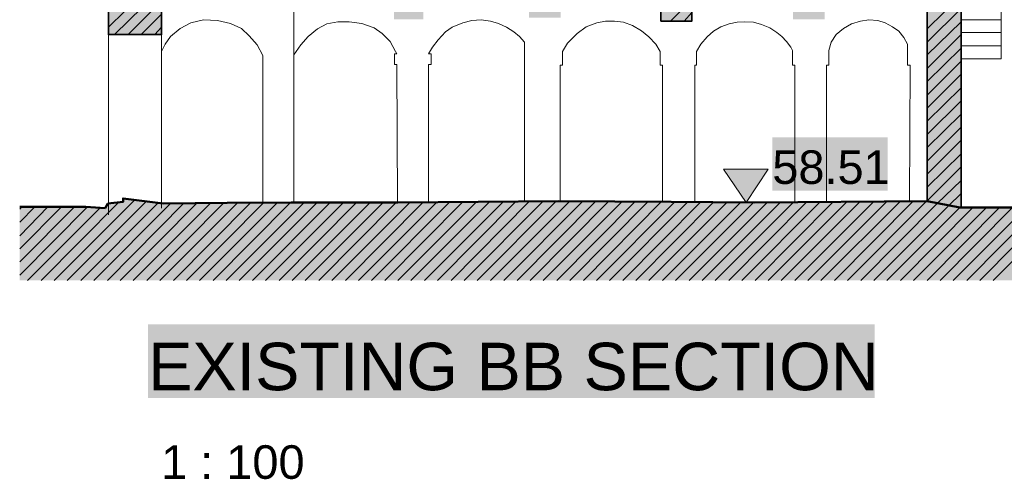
# Model space of a CAD drawing. Header units: metres. Extents: x 0 to 27.5, y 0 to 23.4.
# Tile 1 of 33: x 2.1 to 5, y 1 to 2.3. Entities that reach past the tile are written whole.
import ezdxf

# ---------------------------------------------------------------- set-up
doc = ezdxf.new("R2010")
doc.units = ezdxf.units.M
doc.layers.add('PDF_Geometry', color=7, linetype='Continuous')
doc.layers.add('PDF_Text', color=7, linetype='Continuous')
doc.layers.add('PDF_Solid Fills', color=7, linetype='Continuous', true_color=0xffffff)
doc.styles.add('PDF Arial', font='arial.ttf')

msp = doc.modelspace()

# ---------------------------------------------------------------- hatches: boundary and pattern name
at = {"layer": 'PDF_Solid Fills', "linetype": 'Continuous', "transparency": 33554559}
for color, points in [(256, [(2.3666, 3.6397), (2.3899, 3.6397), (2.3899, 2.2714), (2.5466, 2.2714), (2.5466, 2.3814), (2.9365, 2.3814), (2.9365, 2.3914), (3.2315, 2.3914), (3.2315, 2.3164), (3.3182, 2.3164), (3.3182, 2.3914), (3.6299, 2.3914), (3.6299, 2.3214), (3.7232, 2.3214), (3.7232, 2.3914), (4.0182, 2.3914), (4.0182, 2.3114), (4.1098, 2.3114), (4.1098, 2.3914), (4.4082, 2.3914), (4.4082, 2.3164), (4.5015, 2.3164), (4.5015, 2.3964), (4.6031, 2.3981), (4.7548, 2.3981), (4.8031, 2.3964), (4.8031, 1.7798), (4.8131, 1.7798), (4.8215, 1.7781), (4.8315, 1.7764), (4.8398, 1.7748), (4.8498, 1.7731), (4.8581, 1.7714), (4.8681, 1.7698), (4.8765, 1.7681), (4.8865, 1.7664), (4.9031, 1.7631), (4.9031, 3.5197), (4.9065, 3.533), (4.9148, 3.5497), (4.9165, 3.5547), (4.9215, 3.5597), (4.9231, 3.563), (4.9281, 3.568), (4.9298, 3.5714), (4.9415, 3.583), (4.9431, 3.5864), (4.9465, 3.588), (4.9481, 3.5897), (4.9515, 3.5914), (4.9548, 3.5947), (4.9581, 3.5964), (4.9598, 3.598), (4.9631, 3.5997), (4.9665, 3.603), (4.9898, 3.6147), (4.9965, 3.6164), (5.0015, 3.618), (5.0081, 3.6197), (5.0181, 3.623), (5.0298, 3.6247), (5.0398, 3.6264), (5.0765, 3.6264), (5.0965, 3.623), (5.1048, 3.6214), (5.1098, 3.6197), (5.1165, 3.6164), (5.1215, 3.6147), (5.1348, 3.608), (5.1381, 3.6047), (5.1415, 3.603), (5.1448, 3.5997), (5.1481, 3.598), (5.1581, 3.588), (5.1581, 3.5847), (5.1598, 3.5847), (5.1631, 3.5814), (5.1631, 3.578), (5.1648, 3.578), (5.1681, 3.5747), (5.1681, 3.5714), (5.1698, 3.5714), (5.1731, 3.568), (5.1731, 3.5647), (5.1748, 3.5647), (5.1765, 3.563), (5.1765, 3.5597), (5.1781, 3.5597), (5.1781, 3.5564), (5.1798, 3.5564), (5.1798, 3.553), (5.1815, 3.553), (5.1815, 3.5497), (5.1831, 3.5497), (5.1831, 3.5464), (5.1848, 3.5464), (5.1848, 3.543), (5.1865, 3.543), (5.1865, 3.5397), (5.1881, 3.5397), (5.1881, 3.5364), (5.1898, 3.5364), (5.1898, 3.533), (5.1915, 3.533), (5.1915, 3.523), (5.1931, 3.523), (5.1931, 3.513), (5.1948, 3.513), (5.1948, 1.7614), (5.3448, 1.7631), (5.3231, 1.7648), (5.3015, 1.7648), (5.3015, 1.7681), (5.2998, 1.7681), (5.2998, 1.7714), (5.2981, 1.7714), (5.2981, 1.7748), (5.2965, 1.7748), (5.2965, 1.7781), (5.2948, 1.7798), (5.2931, 1.7798), (5.2931, 1.7831), (5.2915, 1.7831), (5.2915, 1.7864), (5.2898, 1.7864), (5.2898, 1.7898), (5.2881, 1.7898), (5.2881, 1.7931), (5.2865, 1.7948), (5.2848, 1.7948), (5.2848, 1.7998), (5.2831, 1.7998), (5.2831, 1.8048), (5.2815, 1.8048), (5.2815, 1.8098), (5.2798, 1.8098), (5.2798, 1.8148), (5.2781, 1.8148), (5.2781, 1.8198), (5.2765, 1.8198), (5.2765, 1.8248), (5.2748, 1.8248), (5.2748, 1.8281), (5.2731, 1.8281), (5.2731, 1.8314), (5.2715, 1.8314), (5.2715, 1.8348), (5.2698, 1.8364), (5.2681, 1.8364), (5.2681, 1.8398), (5.2665, 1.8414), (5.2648, 1.8414), (5.2648, 1.8448), (5.2631, 1.8464), (5.2615, 1.8464), (5.2615, 1.8498), (5.2598, 1.8498), (5.2598, 1.8531), (5.2581, 1.8548), (5.2565, 1.8548), (5.2565, 1.8581), (5.2548, 1.8598), (5.2531, 1.8598), (5.2531, 1.8631), (5.2515, 1.8648), (5.2498, 1.8648), (5.2498, 1.8681), (5.2465, 1.8714), (5.2481, 1.8731), (5.2498, 1.8764), (5.2515, 1.8781), (5.2531, 1.8814), (5.2548, 1.8831), (5.2565, 1.8864), (5.2581, 1.8881), (5.2598, 1.8914), (5.2615, 1.8931), (5.2631, 1.8964), (5.2648, 1.8981), (5.2665, 1.9014), (5.2681, 1.9098), (5.2698, 1.9198), (5.2715, 1.9281), (5.2731, 1.9381), (5.2748, 1.9464), (5.2765, 1.9564), (5.2898, 1.9598), (5.2948, 1.9614), (5.3081, 1.9648), (5.3131, 1.9664), (5.3264, 1.9698), (5.3314, 1.9714), (5.3381, 1.9731), (5.3431, 1.9731), (5.3431, 2.3947), (5.5964, 2.3947), (5.5964, 2.3114), (5.6864, 2.3114), (5.6864, 2.3947), (5.9864, 2.3947), (5.9864, 2.3131), (6.0781, 2.3131), (6.0781, 2.3931), (6.3764, 2.3931), (6.3764, 2.3147), (6.4681, 2.3147), (6.4681, 2.3931), (6.7664, 2.3931), (6.7664, 1.7598), (6.7847, 1.7598), (6.8547, 1.7481), (6.8547, 1.7964), (6.8564, 1.8448), (6.8581, 2.1431), (6.8614, 2.3131), (6.8631, 2.3997), (7.158, 2.3997), (7.158, 2.3097), (7.3014, 2.3097), (7.3014, 2.4014), (7.423, 2.4031), (7.5447, 2.4031), (7.5447, 2.3931), (7.5464, 2.3931), (7.5464, 2.3831), (7.548, 2.3831), (7.5464, 2.1398), (7.6597, 2.1381), (7.6597, 1.9848), (7.6547, 1.9848), (7.6414, 1.9814), (7.6364, 1.9798), (7.6164, 1.9748), (7.6114, 1.9731), (7.598, 1.9698), (7.593, 1.9681), (7.573, 1.9631), (7.568, 1.9614), (7.548, 1.9564), (7.548, 1.9131), (7.473, 1.9131), (7.473, 1.8448), (7.4864, 1.8448), (7.498, 1.8431), (7.5114, 1.8414), (7.523, 1.8398), (7.5364, 1.8381), (7.5597, 1.8348), (7.5664, 1.8281), (7.5664, 1.8248), (7.568, 1.8248), (7.5714, 1.8214), (7.5714, 1.8181), (7.573, 1.8181), (7.5764, 1.8148), (7.5764, 1.7831), (7.6147, 1.7848), (7.6547, 1.7864), (7.693, 1.7864), (7.693, 2.0881), (7.6664, 2.0881), (7.6664, 2.2531), (7.693, 2.2531), (7.693, 2.7314), (7.6614, 2.7314), (7.6614, 2.8681), (7.6914, 2.8681), (7.6914, 3.648), (7.7247, 3.648), (7.7247, 3.683), (7.723, 3.6847), (7.7197, 3.6864), (7.718, 3.688), (7.7114, 3.6914), (7.7097, 3.693), (7.703, 3.6964), (7.7014, 3.698), (7.6947, 3.7014), (7.693, 3.703), (7.6864, 3.7064), (7.6847, 3.708), (7.678, 3.7114), (7.6764, 3.713), (7.6697, 3.7164), (7.668, 3.718), (7.6614, 3.7214), (7.6597, 3.723), (7.653, 3.7264), (7.6514, 3.728), (7.6447, 3.7314), (7.643, 3.733), (7.6364, 3.7364), (7.6347, 3.738), (7.628, 3.7414), (7.6264, 3.743), (7.6197, 3.7464), (7.618, 3.748), (7.6114, 3.7514), (7.6097, 3.753), (7.603, 3.7564), (7.6014, 3.758), (7.5947, 3.7614), (7.593, 3.763), (7.5864, 3.7664), (7.5847, 3.768), (7.578, 3.7714), (7.5764, 3.773), (7.5697, 3.7764), (7.568, 3.778), (7.5614, 3.7814), (7.5597, 3.783), (7.553, 3.7864), (7.5514, 3.788), (7.5447, 3.7914), (7.543, 3.793), (7.5364, 3.7964), (7.5347, 3.798), (7.528, 3.8014), (7.5264, 3.803), (7.523, 3.8047), (7.5214, 3.8064), (7.5147, 3.8097), (7.513, 3.8114), (7.5064, 3.8147), (7.5047, 3.8164), (7.498, 3.8197), (7.4964, 3.8214), (7.4897, 3.8247), (7.488, 3.8264), (7.4814, 3.8297), (7.4797, 3.8314), (7.473, 3.8347), (7.4714, 3.8364), (7.4647, 3.8397), (7.463, 3.8414), (7.4564, 3.8447), (7.4547, 3.8464), (7.448, 3.8497), (7.4464, 3.8514), (7.4397, 3.8547), (7.438, 3.8564), (7.4314, 3.8597), (7.4297, 3.8614), (7.423, 3.8647), (7.4214, 3.8663), (7.4147, 3.8697), (7.413, 3.8713), (7.4064, 3.8747), (7.4047, 3.8763), (7.398, 3.8797), (7.3964, 3.8813), (7.3897, 3.8847), (7.388, 3.8863), (7.3814, 3.8897), (7.3797, 3.8913), (7.373, 3.8947), (7.3714, 3.8963), (7.3647, 3.8997), (7.363, 3.9013), (7.3564, 3.9047), (7.3547, 3.9063), (7.348, 3.9097), (7.3464, 3.9113), (7.3397, 3.9147), (7.338, 3.9163), (7.3314, 3.9197), (7.3297, 3.9213), (7.3264, 3.923), (7.3247, 3.9247), (7.318, 3.928), (7.3164, 3.9297), (7.3097, 3.933), (7.308, 3.9347), (7.3014, 3.938), (7.2997, 3.9397), (7.293, 3.943), (7.2914, 3.9447), (7.2847, 3.948), (7.283, 3.9497), (7.2764, 3.953), (7.2747, 3.9547), (7.268, 3.958), (7.2664, 3.9597), (7.2597, 3.963), (7.258, 3.9647), (7.2514, 3.968), (7.2497, 3.9697), (7.243, 3.973), (7.2414, 3.9747), (7.2347, 3.978), (7.233, 3.9797), (7.2264, 3.983), (7.2247, 3.9847), (7.218, 3.988), (7.2164, 3.9897), (7.2097, 3.993), (7.208, 3.9947), (7.2014, 3.998), (7.1997, 3.9997), (7.193, 4.003), (7.1914, 4.0047), (7.1847, 4.008), (7.183, 4.0097), (7.1764, 4.013), (7.1747, 4.0147), (7.168, 4.018), (7.1664, 4.0197), (7.1597, 4.023), (7.158, 4.0247), (7.1514, 4.028), (7.1497, 4.0297), (7.143, 4.033), (7.1414, 4.0347), (7.1347, 4.038), (7.133, 4.0397), (7.1297, 4.0413), (2.9499, 4.0413), (2.9465, 4.0397), (2.9449, 4.038), (2.9415, 4.0363), (2.9399, 4.0347), (2.9365, 4.033), (2.9349, 4.0313), (2.9315, 4.0297), (2.9299, 4.028), (2.9265, 4.0263), (2.9249, 4.0247), (2.9215, 4.023), (2.9199, 4.0213), (2.9165, 4.0197), (2.9149, 4.018), (2.9115, 4.0163), (2.9099, 4.0147), (2.9065, 4.013), (2.9049, 4.0113), (2.9015, 4.0097), (2.8999, 4.008), (2.8965, 4.0063), (2.8949, 4.0047), (2.8915, 4.003), (2.8899, 4.0013), (2.8865, 3.9997), (2.8849, 3.998), (2.8815, 3.9963), (2.8799, 3.9947), (2.8765, 3.993), (2.8749, 3.9913), (2.8715, 3.9897), (2.8699, 3.988), (2.8666, 3.9863), (2.8649, 3.9847), (2.8616, 3.983), (2.8599, 3.9813), (2.8566, 3.9797), (2.8549, 3.978), (2.8516, 3.9763), (2.8499, 3.9747), (2.8432, 3.9713), (2.8416, 3.9697), (2.8382, 3.968), (2.8366, 3.9663), (2.8332, 3.9647), (2.8316, 3.963), (2.8282, 3.9613), (2.8266, 3.9597), (2.8232, 3.958), (2.8216, 3.9563), (2.8182, 3.9547), (2.8166, 3.953), (2.8132, 3.9513), (2.8116, 3.9497), (2.8082, 3.948), (2.8066, 3.9463), (2.8032, 3.9447), (2.8016, 3.943), (2.7982, 3.9413), (2.7966, 3.9397), (2.7932, 3.938), (2.7916, 3.9363), (2.7882, 3.9347), (2.7866, 3.933), (2.7832, 3.9313), (2.7816, 3.9297), (2.7782, 3.928), (2.7766, 3.9263), (2.7732, 3.9247), (2.7716, 3.923), (2.7682, 3.9213), (2.7666, 3.9197), (2.7632, 3.918), (2.7616, 3.9163), (2.7582, 3.9147), (2.7566, 3.913), (2.7532, 3.9113), (2.7516, 3.9097), (2.7482, 3.908), (2.7466, 3.9063), (2.7432, 3.9047), (2.7416, 3.903), (2.7349, 3.8997), (2.7332, 3.898), (2.7299, 3.8963), (2.7282, 3.8947), (2.7249, 3.893), (2.7232, 3.8913), (2.7199, 3.8897), (2.7182, 3.888), (2.7149, 3.8863), (2.7132, 3.8847), (2.7099, 3.883), (2.7082, 3.8813), (2.7049, 3.8797), (2.7032, 3.878), (2.6999, 3.8763), (2.6982, 3.8747), (2.6949, 3.873), (2.6932, 3.8713), (2.6899, 3.8697), (2.6882, 3.868), (2.6849, 3.8663), (2.6832, 3.8647), (2.6799, 3.863), (2.6782, 3.8614), (2.6749, 3.8597), (2.6732, 3.858), (2.6699, 3.8564), (2.6682, 3.8547), (2.6649, 3.853), (2.6632, 3.8514), (2.6599, 3.8497), (2.6582, 3.848), (2.6549, 3.8464), (2.6532, 3.8447), (2.6499, 3.843), (2.6482, 3.8414), (2.6449, 3.8397), (2.6432, 3.838), (2.6399, 3.8364), (2.6382, 3.8347), (2.6316, 3.8314), (2.6299, 3.8297), (2.6232, 3.8264), (2.6216, 3.8247), (2.6116, 3.8197), (2.6099, 3.818), (2.5999, 3.813), (2.5982, 3.8114), (2.5882, 3.8064), (2.5866, 3.8047), (2.5766, 3.7997), (2.5749, 3.798), (2.5649, 3.793), (2.5632, 3.7914), (2.5532, 3.7864), (2.5516, 3.7847), (2.5416, 3.7797), (2.5399, 3.778), (2.5299, 3.773), (2.5282, 3.7714), (2.5182, 3.7664), (2.5166, 3.7647), (2.5066, 3.7597), (2.5049, 3.758), (2.4949, 3.753), (2.4932, 3.7514), (2.4832, 3.7464), (2.4816, 3.7447), (2.4716, 3.7397), (2.4699, 3.738), (2.4599, 3.733), (2.4582, 3.7314), (2.4482, 3.7264), (2.4466, 3.7247), (2.4366, 3.7197), (2.4349, 3.718), (2.4249, 3.713), (2.4232, 3.7114), (2.4132, 3.7064), (2.4116, 3.7047), (2.4016, 3.6997), (2.3999, 3.698), (2.3899, 3.693), (2.3882, 3.6914), (2.3782, 3.6864), (2.3766, 3.6847), (2.3666, 3.6797)]), (7, [(4.3332, 1.8731), (4.3348, 1.8748), (4.2048, 1.8748), (4.2082, 1.8714), (4.2082, 1.8681), (4.2098, 1.8681), (4.2115, 1.8664), (4.2115, 1.8631), (4.2132, 1.8631), (4.2148, 1.8614), (4.2148, 1.8581), (4.2165, 1.8581), (4.2182, 1.8564), (4.2182, 1.8531), (4.2198, 1.8531), (4.2215, 1.8514), (4.2215, 1.8481), (4.2232, 1.8481), (4.2248, 1.8464), (4.2248, 1.8431), (4.2265, 1.8431), (4.2282, 1.8414), (4.2282, 1.8381), (4.2298, 1.8381), (4.2315, 1.8364), (4.2315, 1.8331), (4.2332, 1.8331), (4.2348, 1.8314), (4.2348, 1.8281), (4.2365, 1.8281), (4.2398, 1.8248), (4.2398, 1.8214), (4.2415, 1.8214), (4.2432, 1.8198), (4.2432, 1.8164), (4.2448, 1.8164), (4.2465, 1.8148), (4.2465, 1.8114), (4.2482, 1.8114), (4.2498, 1.8098), (4.2498, 1.8064), (4.2515, 1.8064), (4.2532, 1.8048), (4.2532, 1.8014), (4.2548, 1.8014), (4.2565, 1.7998), (4.2565, 1.7964), (4.2582, 1.7964), (4.2598, 1.7948), (4.2598, 1.7914), (4.2615, 1.7914), (4.2632, 1.7898), (4.2632, 1.7864), (4.2648, 1.7864), (4.2665, 1.7848), (4.2665, 1.7814), (4.2682, 1.7814), (4.2715, 1.7781), (4.2715, 1.7798), (4.2732, 1.7831), (4.2748, 1.7848), (4.2765, 1.7881), (4.2782, 1.7898), (4.2798, 1.7931), (4.2815, 1.7948), (4.2832, 1.7981), (4.2848, 1.7998), (4.2865, 1.8031), (4.2882, 1.8048), (4.2898, 1.8081), (4.2915, 1.8098), (4.2932, 1.8131), (4.2948, 1.8148), (4.2965, 1.8181), (4.2982, 1.8198), (4.2998, 1.8231), (4.3015, 1.8248), (4.3032, 1.8281), (4.3048, 1.8298), (4.3065, 1.8331), (4.3082, 1.8348), (4.3098, 1.8381), (4.3115, 1.8398), (4.3132, 1.8431), (4.3148, 1.8448), (4.3165, 1.8481), (4.3182, 1.8498), (4.3198, 1.8531), (4.3215, 1.8548), (4.3232, 1.8581), (4.3248, 1.8598), (4.3265, 1.8631), (4.3282, 1.8648), (4.3298, 1.8681), (4.3315, 1.8698)]), (256, [(8.153, 1.7814), (8.0197, 1.7814), (7.8863, 1.7798), (7.733, 1.7781), (7.733, 1.7798), (7.713, 1.7814), (7.693, 1.7814), (7.693, 1.7864), (7.653, 1.7864), (7.573, 1.7831), (7.5314, 1.7814), (7.5264, 1.7664), (7.4514, 1.7648), (7.453, 1.7631), (7.453, 1.7598), (7.4547, 1.7598), (7.4547, 1.7564), (7.4564, 1.7564), (7.4547, 1.7531), (7.4447, 1.7481), (7.443, 1.7464), (7.433, 1.7414), (7.2197, 1.7398), (7.2197, 1.7414), (6.9247, 1.7431), (6.8781, 1.7464), (6.8531, 1.7481), (6.8431, 1.7498), (6.8314, 1.7514), (6.8214, 1.7531), (6.8097, 1.7548), (6.7997, 1.7564), (6.7881, 1.7581), (6.7781, 1.7598), (6.7664, 1.7614), (4.8998, 1.7631), (4.8748, 1.7681), (4.8648, 1.7698), (4.8398, 1.7748), (4.8298, 1.7764), (4.8131, 1.7798), (4.5498, 1.7798), (4.0482, 1.7781), (4.0482, 1.7798), (3.4799, 1.7798), (3.2432, 1.7781), (2.7399, 1.7764), (2.5399, 1.7748), (2.5399, 1.7764), (2.4466, 1.7881), (2.4332, 1.7881), (2.4332, 1.7781), (2.4182, 1.7781), (2.3882, 1.7748), (2.3849, 1.7681), (2.3832, 1.7664), (2.3816, 1.7631), (2.3516, 1.7614), (2.3516, 1.7631), (2.1282, 1.7631), (2.1282, 1.5464), (8.153, 1.5464)])]:
    msp.add_hatch(color=color, dxfattribs=at).paths.add_polyline_path(points)

# ---------------------------------------------------------------- linework, layer by layer
at = {"layer": 'PDF_Geometry', "linetype": 'Continuous', "lineweight": 9}
for points in [[(2.9365, 2.3814), (2.5466, 2.3814), (2.5466, 2.2714), (2.3899, 2.2714), (2.3899, 3.3764), (2.3899, 3.4947), (2.3899, 3.6397), (2.3666, 3.6397), (2.3666, 3.678), (2.6316, 3.8297), (2.9515, 4.0413), (7.1264, 4.0413), (7.7247, 3.6814), (7.7247, 3.648), (7.6914, 3.648), (7.6914, 1.7814)], [(4.9031, 2.7497), (5.0248, 2.7497), (5.0248, 3.0797), (4.9031, 3.0797), (4.9031, 1.7598), (4.8031, 1.7798), (4.7515, 1.7798), (4.5065, 1.7781), (4.4132, 1.7781), (4.2948, 1.7764), (4.1182, 1.7781), (4.0232, 1.7798), (3.7215, 1.7814), (3.6165, 1.7798), (3.3332, 1.7764), (3.2415, 1.7764), (2.9282, 1.7764), (2.8449, 1.7764), (2.5516, 1.7731), (2.4366, 1.7864), (2.4332, 1.7781), (2.3882, 1.7731)], [(4.8031, 2.3947), (4.8031, 1.7798), (4.2948, 1.7764), (4.0482, 1.7781), (3.7165, 1.7798), (3.2432, 1.7764), (2.9282, 1.7764), (2.7399, 1.7748), (2.5516, 1.7731), (2.4366, 1.7864), (2.4332, 1.7848), (2.4332, 1.7781), (2.3882, 1.7731), (2.3799, 1.7598), (2.3232, 1.7631), (2.1282, 1.7631)], [(2.9365, 1.7764), (2.9365, 2.3914)], [(4.0182, 2.3914), (4.0182, 2.3114), (4.1098, 2.3114), (4.1098, 2.3914)], [(4.9031, 2.3931), (5.0215, 2.3931), (5.0215, 2.1998), (4.9031, 2.1998)], [(2.8449, 1.7764), (2.8449, 2.2098), (2.8282, 2.2414), (2.8049, 2.2681), (2.7816, 2.2897), (2.7499, 2.3047), (2.7116, 2.3131), (2.6699, 2.3147), (2.6332, 2.3064), (2.6016, 2.2897), (2.5732, 2.2664), (2.5566, 2.2431), (2.5466, 2.2214), (2.5466, 2.2714), (2.5466, 1.7598)], [(2.9365, 2.2114), (2.9565, 2.2414), (2.9782, 2.2664), (3.0065, 2.2881), (3.0332, 2.3031), (3.0665, 2.3097), (3.0999, 2.3097), (3.1365, 2.3047), (3.1732, 2.2914), (3.1965, 2.2747), (3.2199, 2.2514), (3.2365, 2.2214), (3.2399, 2.2148), (3.2332, 2.2148), (3.2332, 2.1831), (3.2399, 2.1831), (3.2415, 1.7764)], [(3.3332, 1.7764), (3.3332, 2.1831), (3.3415, 2.1831), (3.3415, 2.2148), (3.3332, 2.2148), (3.3449, 2.2347), (3.3615, 2.2564), (3.3832, 2.2797), (3.4032, 2.2931), (3.4349, 2.3064), (3.4615, 2.3131), (3.4882, 2.3147), (3.5165, 2.3114), (3.5399, 2.3047), (3.5632, 2.2931), (3.5849, 2.2797), (3.6015, 2.2664), (3.6165, 2.2497), (3.6165, 1.7798)], [(3.7215, 1.7798), (3.7215, 2.1814), (3.7282, 2.1814), (3.7282, 2.2214), (3.7432, 2.2464), (3.7715, 2.2747), (3.7982, 2.2947), (3.8298, 2.3064), (3.8548, 2.3114), (3.8815, 2.3114), (3.9082, 2.3081), (3.9348, 2.2981), (3.9615, 2.2831), (3.9832, 2.2647), (4.0032, 2.2431), (4.0165, 2.2214), (4.0165, 2.1814), (4.0232, 2.1814), (4.0232, 1.7798)], [(4.1182, 1.7781), (4.1182, 2.1814), (4.1232, 2.1814), (4.1232, 2.2214), (4.1365, 2.2431), (4.1548, 2.2647), (4.1732, 2.2814), (4.1948, 2.2947), (4.2198, 2.3031), (4.2432, 2.3081), (4.2648, 2.3097), (4.2915, 2.3081), (4.3148, 2.3014), (4.3398, 2.2914), (4.3598, 2.2781), (4.3748, 2.2664), (4.3882, 2.2514), (4.4015, 2.2347), (4.4065, 2.2248), (4.4065, 2.1814), (4.4132, 2.1814), (4.4132, 1.7781)], [(4.5065, 1.7781), (4.5065, 2.1814), (4.5131, 2.1814), (4.5131, 2.2248), (4.5198, 2.2497), (4.5348, 2.2714), (4.5565, 2.2897), (4.5798, 2.3031), (4.6065, 2.3114), (4.6315, 2.3147), (4.6581, 2.3131), (4.6798, 2.3064), (4.7015, 2.2947), (4.7198, 2.2814), (4.7348, 2.2631), (4.7448, 2.2431), (4.7448, 2.1814), (4.7531, 2.1814), (4.7515, 1.7798)], [(4.9031, 2.3147), (5.0215, 2.3147)], [(2.3899, 2.2714), (2.3899, 1.7398)], [(4.9031, 2.2781), (5.0215, 2.2781)], [(4.9031, 2.2381), (5.0215, 2.2381)], [(4.3898, 1.7764), (4.1532, 1.7764)], [(5.3448, 1.7614), (4.9031, 1.7614)]]:
    msp.add_lwpolyline(points, dxfattribs=at)
at = {"layer": 'PDF_Geometry', "linetype": 'Continuous', "lineweight": 35}
for points in [[(2.3899, 3.6397), (2.3899, 2.2714), (2.5466, 2.2714), (2.5466, 2.3814)], [(4.9031, 1.7614), (4.9031, 3.518), (4.9065, 3.5314), (4.9165, 3.553), (4.9298, 3.5697), (4.9431, 3.5847), (4.9665, 3.6014), (4.9898, 3.613), (5.0181, 3.6214), (5.0498, 3.6264), (5.0765, 3.6247), (5.1048, 3.6197), (5.1315, 3.608), (5.1531, 3.5914), (5.1765, 3.5597), (5.1898, 3.533), (5.1948, 3.5014), (5.1948, 1.7614)], [(4.0182, 2.3914), (4.0182, 2.3114), (4.1098, 2.3114), (4.1098, 2.3914)], [(4.8031, 2.3947), (4.8031, 1.7798), (4.8998, 1.7614)]]:
    msp.add_lwpolyline(points, dxfattribs=at)
at = {"layer": 'PDF_Geometry', "color": 251, "linetype": 'Continuous', "lineweight": 9, "true_color": 0x565656}
for points in [[(2.3899, 2.2931), (2.5349, 2.4364)], [(2.4082, 2.2714), (2.5716, 2.4331)], [(4.8031, 2.2881), (4.9031, 2.3881)], [(2.4482, 2.2714), (2.5466, 2.3697)], [(4.0465, 2.3114), (4.1098, 2.3747)], [(2.4866, 2.2714), (2.5466, 2.3314)], [(4.0865, 2.3114), (4.1098, 2.3364)], [(4.8031, 2.2497), (4.9031, 2.3481)], [(2.5266, 2.2714), (2.5466, 2.2931)], [(4.8031, 2.2114), (4.9031, 2.3097)], [(4.8031, 2.1714), (4.9031, 2.2714)], [(4.8031, 2.1331), (4.9031, 2.2314)], [(4.8031, 2.0931), (4.9031, 2.1931)], [(4.8031, 2.0548), (4.9031, 2.1548)], [(4.8031, 2.0164), (4.9031, 2.1148)], [(4.8031, 1.9764), (4.9031, 2.0764)], [(4.8031, 1.9381), (4.9031, 2.0364)], [(4.8031, 1.8981), (4.9031, 1.9981)], [(4.8031, 1.8598), (4.9031, 1.9598)], [(4.8031, 1.8214), (4.9031, 1.9198)], [(4.8031, 1.7814), (4.9031, 1.8814)], [(4.8331, 1.7731), (4.9031, 1.8414)], [(4.8665, 1.7664), (4.9031, 1.8031)], [(4.8998, 1.7614), (4.9031, 1.7648)]]:
    msp.add_lwpolyline(points, dxfattribs=at)
at = {"layer": 'PDF_Geometry', "linetype": 'Continuous', "lineweight": 9}
for points in [[(4.2698, 1.7764), (4.2032, 1.8748), (4.3348, 1.8748)], [(4.2032, 1.8748), (4.2698, 1.7764), (4.3348, 1.8748)]]:
    msp.add_lwpolyline(points, close=True, dxfattribs=at)
at = {"layer": 'PDF_Geometry', "linetype": 'Continuous', "lineweight": 50}
msp.add_lwpolyline([(5.3448, 1.7614), (4.8998, 1.7614), (4.8031, 1.7798), (4.2948, 1.7764), (4.0482, 1.7781), (3.7165, 1.7798), (3.2432, 1.7764), (2.9282, 1.7764), (2.7399, 1.7748), (2.5516, 1.7731), (2.4332, 1.7881), (2.4332, 1.7781), (2.3882, 1.7731), (2.3799, 1.7598), (2.3232, 1.7631), (2.1282, 1.7631)], dxfattribs=at)
at = {"layer": 'PDF_Geometry', "color": 8, "linetype": 'Continuous', "lineweight": 9, "true_color": 0x808080}
for points in [[(2.1916, 1.5464), (2.4216, 1.7781)], [(2.2299, 1.5464), (2.4666, 1.7831)], [(2.2682, 1.5464), (2.5016, 1.7798)], [(2.3082, 1.5464), (2.5366, 1.7748)], [(2.3466, 1.5464), (2.5732, 1.7731)], [(2.3866, 1.5464), (2.6132, 1.7748)], [(2.4249, 1.5464), (2.6516, 1.7748)], [(2.4632, 1.5464), (2.6916, 1.7748)], [(2.5032, 1.5464), (2.7299, 1.7748)], [(2.5416, 1.5464), (2.7699, 1.7748)], [(2.5816, 1.5464), (2.8082, 1.7748)], [(2.6199, 1.5464), (2.8482, 1.7764)], [(2.6582, 1.5464), (2.8882, 1.7764)], [(2.6982, 1.5464), (2.9265, 1.7764)], [(2.7366, 1.5464), (2.9665, 1.7764)], [(2.7749, 1.5464), (3.0049, 1.7764)], [(2.8149, 1.5464), (3.0432, 1.7764)], [(2.8532, 1.5464), (3.0832, 1.7764)], [(2.8932, 1.5464), (3.1215, 1.7764)], [(2.9315, 1.5464), (3.1615, 1.7764)], [(2.9699, 1.5464), (3.1999, 1.7764)], [(3.0099, 1.5464), (3.2382, 1.7764)], [(3.0482, 1.5464), (3.2782, 1.7764)], [(3.0882, 1.5464), (3.3165, 1.7764)], [(3.1265, 1.5464), (3.3565, 1.7764)], [(3.1649, 1.5464), (3.3965, 1.7781)], [(3.2049, 1.5464), (3.4349, 1.7781)], [(3.2432, 1.5464), (3.4749, 1.7781)], [(3.2815, 1.5464), (3.5132, 1.7781)], [(3.3215, 1.5464), (3.5532, 1.7781)], [(3.3599, 1.5464), (3.5915, 1.7798)], [(3.3999, 1.5464), (3.6315, 1.7798)], [(3.4382, 1.5464), (3.6715, 1.7798)], [(3.4765, 1.5464), (3.7098, 1.7798)], [(3.5165, 1.5464), (3.7498, 1.7798)], [(3.5549, 1.5464), (3.7882, 1.7798)], [(3.5949, 1.5464), (3.8265, 1.7798)], [(3.6332, 1.5464), (3.8648, 1.7798)], [(3.6715, 1.5464), (3.9048, 1.7798)], [(3.7115, 1.5464), (3.9432, 1.7798)], [(3.7498, 1.5464), (3.9815, 1.7798)], [(3.7898, 1.5464), (4.0215, 1.7798)], [(3.8282, 1.5464), (4.0598, 1.7781)], [(3.8665, 1.5464), (4.0982, 1.7781)], [(3.9065, 1.5464), (4.1365, 1.7781)], [(3.9448, 1.5464), (4.1748, 1.7781)], [(3.9832, 1.5464), (4.2148, 1.7781)], [(4.0232, 1.5464), (4.2532, 1.7764)], [(4.0615, 1.5464), (4.2915, 1.7764)], [(4.1015, 1.5464), (4.3315, 1.7764)], [(4.1398, 1.5464), (4.3698, 1.7764)], [(4.1782, 1.5464), (4.4098, 1.7781)], [(4.2182, 1.5464), (4.4482, 1.7781)], [(4.2565, 1.5464), (4.4882, 1.7781)], [(4.2965, 1.5464), (4.5265, 1.7781)], [(4.3348, 1.5464), (4.5665, 1.7781)], [(4.3732, 1.5464), (4.6048, 1.7781)], [(4.4132, 1.5464), (4.6448, 1.7781)], [(4.4515, 1.5464), (4.6831, 1.7781)], [(4.4898, 1.5464), (4.7231, 1.7781)], [(4.5298, 1.5464), (4.7615, 1.7798)], [(4.5681, 1.5464), (4.8015, 1.7798)], [(4.6081, 1.5464), (4.8331, 1.7731)], [(2.1282, 1.7564), (2.1349, 1.7631)], [(2.1282, 1.7181), (2.1732, 1.7631)], [(2.1282, 1.6781), (2.2116, 1.7631)], [(2.1282, 1.6398), (2.2516, 1.7631)], [(2.1282, 1.6014), (2.2899, 1.7631)], [(2.1282, 1.5614), (2.3282, 1.7631)], [(2.1516, 1.5464), (2.3666, 1.7614)], [(4.6465, 1.5464), (4.8665, 1.7664)], [(4.6848, 1.5464), (4.8998, 1.7614)], [(4.7248, 1.5464), (4.9381, 1.7614)], [(4.7631, 1.5464), (4.9781, 1.7614)], [(4.8031, 1.5464), (5.0165, 1.7614)], [(4.8415, 1.5464), (5.0548, 1.7614)], [(4.8798, 1.5464), (5.0948, 1.7614)], [(4.9198, 1.5464), (5.1331, 1.7614)], [(4.9581, 1.5464), (5.1715, 1.7614)], [(4.9981, 1.5464), (5.2115, 1.7614)]]:
    msp.add_lwpolyline(points, dxfattribs=at)
at = {"layer": 'PDF_Solid Fills', "linetype": 'Continuous', "lineweight": 9, "transparency": 33554559}
for points in [[(4.3465, 1.9681), (4.3465, 1.8114), (4.6865, 1.9681), (4.6865, 1.8114)], [(2.5066, 1.4164), (2.5066, 1.1998), (4.6481, 1.4164), (4.6481, 1.1998)]]:
    msp.add_solid(points, dxfattribs=at)
at = {"layer": 'PDF_Solid Fills', "color": 7, "linetype": 'Continuous', "lineweight": 9, "transparency": 33554559}
msp.add_solid([(2.5066, 1.2198), (2.5066, 1.2081), (4.6481, 1.2198), (4.6481, 1.2081)], dxfattribs=at)

# ---------------------------------------------------------------- texts
at = {"layer": 'PDF_Text', "linetype": 'Continuous', "attachment_point": 4, "style": 'PDF Arial'}
for s, insert, char_height in [('58.51', (4.3467, 1.8798), 0.09904), ('EXISTING BB SECTION', (2.5067, 1.2914), 0.140154), ('1 : 100', (2.545, 1.0098), 0.09904)]:
    msp.add_mtext(s, dxfattribs=dict(at, insert=insert, char_height=char_height))

doc.saveas('drawing.dxf')
